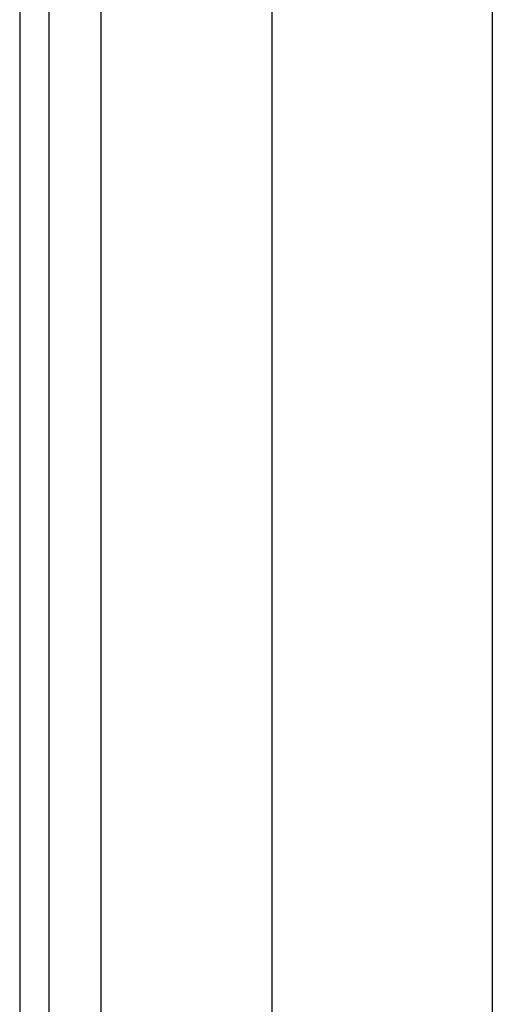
# Model space of a CAD drawing. Header units: inches. Extents: x 4 to 120, y 7 to 65.
# Tile 65 of 149: x 3.894 to 4.74, y 40.105 to 41.868. Entities that reach past the tile are written whole.
import ezdxf

# ---------------------------------------------------------------- set-up
doc = ezdxf.new("R2010")
doc.units = ezdxf.units.IN
doc.header["$MEASUREMENT"] = 0
doc.layers.add('Visible Edges(ANSI)', color=7, linetype='Continuous', lineweight=25)
doc.layers.add('Visible Tangent Edges(ANSI)', color=7, linetype='Continuous', lineweight=25)

msp = doc.modelspace()

# ---------------------------------------------------------------- linework, layer by layer
at = {"layer": 'Visible Edges(ANSI)'}
for p, q in [((3.894, 48.4274), (3.894, 18.9164)), ((3.947, 18.9164), (3.947, 48.4274)), ((4.3461, 23.4033), (4.3461, 43.9405)), ((4.7398, 43.9396), (4.7398, 23.4043))]:
    msp.add_line(p, q, dxfattribs=at)
at = {"layer": 'Visible Tangent Edges(ANSI)'}
msp.add_line((4.04, 18.9164), (4.04, 48.4274), dxfattribs=at)

doc.saveas('drawing.dxf')
